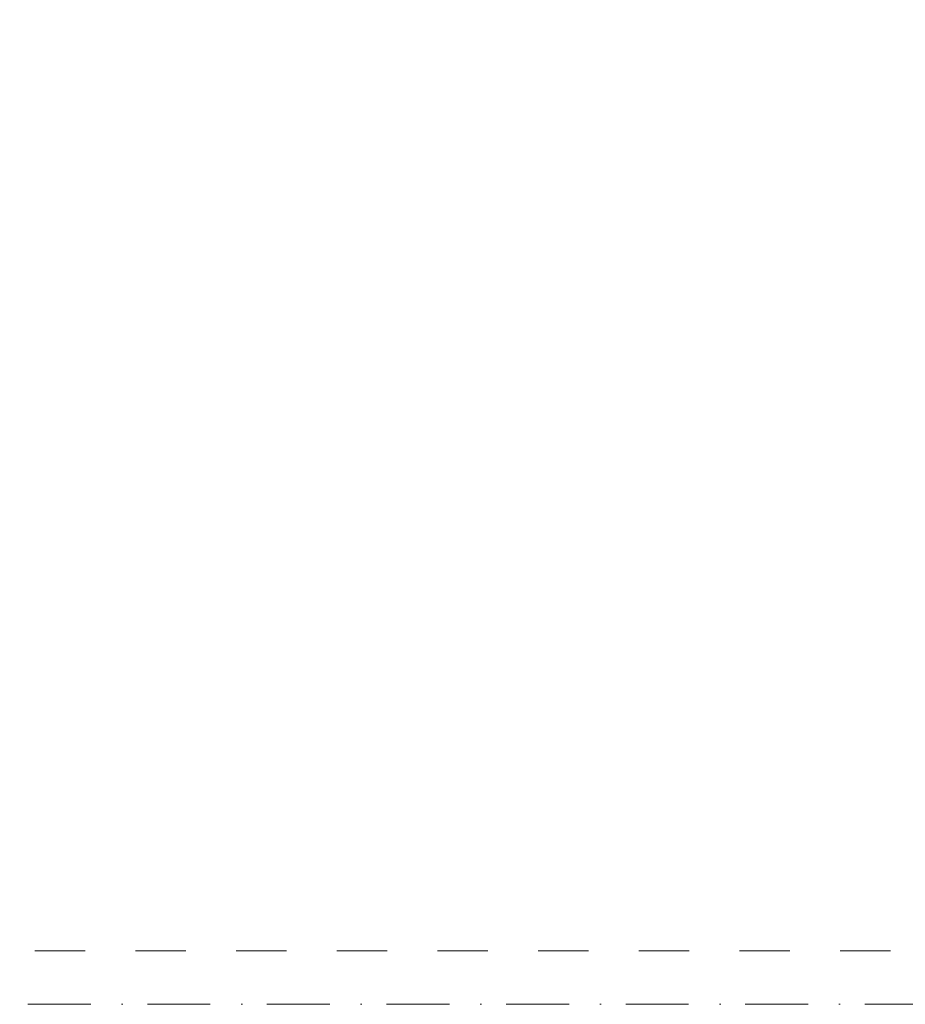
# Model space of a CAD drawing. Header units: millimetres. Extents: x -14761 to 157739, y -22400 to 107990.
# Tile 16 of 228: x 37472 to 42437, y 18000 to 23519. Entities that reach past the tile are written whole.
import ezdxf

# ---------------------------------------------------------------- set-up
doc = ezdxf.new("R2010")
doc.units = ezdxf.units.MM
doc.header["$MEASUREMENT"] = 0
doc.linetypes.add('Штриховая', pattern=[564.444447, 282.222223, -282.222223])
doc.linetypes.add('Штрихпунктирная', pattern=[670.277762, 352.777767, -176.388884, 0, -141.111112])
doc.layers.add('Элемент Модели - Зона', color=7, linetype='Continuous')
doc.layers.add('Элемент Модели - Оси', color=7, linetype='Continuous')

msp = doc.modelspace()

# ---------------------------------------------------------------- linework, layer by layer
at = {"layer": 'Элемент Модели - Зона', "color": 7, "linetype": 'Штриховая', "lineweight": 15, "flags": 128}
msp.add_lwpolyline([(36150, 27537.5), (36110, 27537.5), (36110, 18300), (45300, 18300), (67804.7, 18300), (67804.7, 23083), (71685.9, 26964.1), (71700.1, 26950), (71720, 26950), (71720, 26970), (71680.1, 26970), (71680.1, 27033.7), (67804.7, 30909), (67804.7, 33689.5), (65654.7, 33689.5), (65654.7, 36080), (63300, 36080), (63300, 35700), (62700, 35700), (62700, 36080), (54300, 36080), (54300, 35700), (54244.8, 35700), (54244.8, 34598), (50682, 31035.3), (45300, 31035.3), (45300, 27650), (45300, 27537.5), (45300, 27050), (44700, 27050), (44700, 27537.5), (36750, 27537.5), (36750, 27050), (36150, 27050)], close=True, dxfattribs=at)
at = {"layer": 'Элемент Модели - Оси', "color": 7, "linetype": 'Штрихпунктирная', "lineweight": 15}
msp.add_line((-12760.6, 18000), (155650, 18000), dxfattribs=at)

doc.saveas('drawing.dxf')
